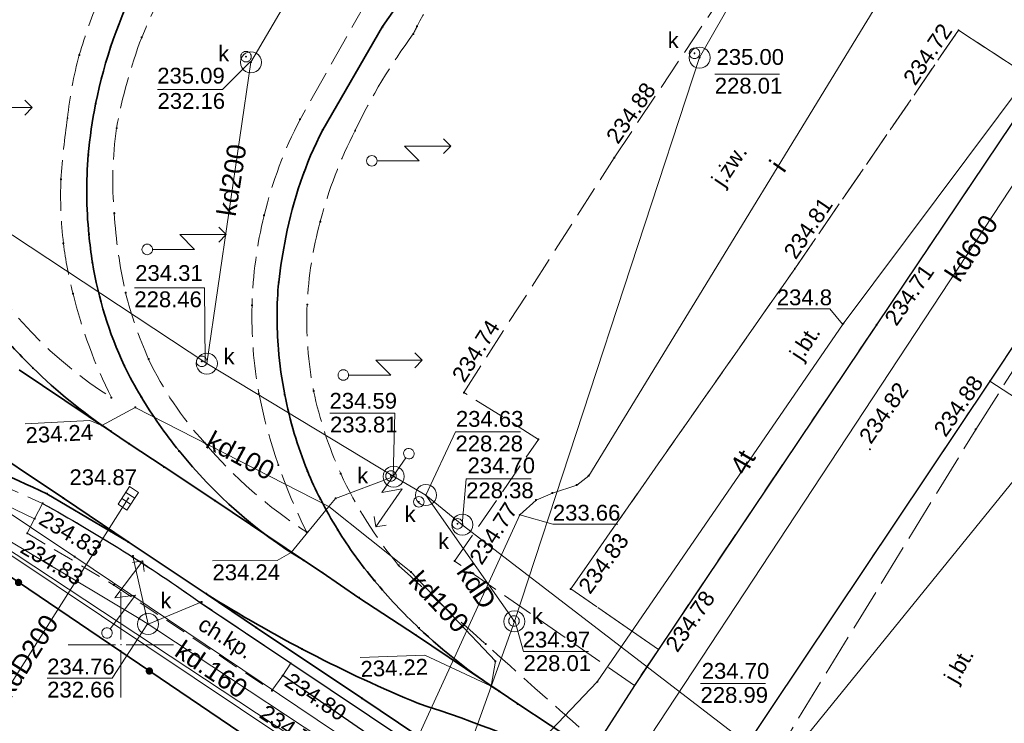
# Model space of a CAD drawing. Header units: metres. Extents: x 6603648 to 6604252, y 5739748 to 5740166.
# Tile 21 of 114: x 6603745 to 6603792, y 5739896 to 5739930. Entities that reach past the tile are written whole.
import ezdxf
from ezdxf.enums import TextEntityAlignment as Align

# ---------------------------------------------------------------- set-up
doc = ezdxf.new("R2010")
doc.units = ezdxf.units.M
doc.header["$PDSIZE"] = 0.75
for name, pattern in [('ARK_LIN', [50, 50, 0]), ('PRZER2-1', [1.5, 1, -0.5]), ('PRZER3-1', [2, 1.5, -0.5]), ('PRZER4-1', [2.5, 2, -0.5])]:
    doc.linetypes.add(name, pattern=pattern)
doc.layers.get('0').update_dxf_attribs({"linetype": 'CONTINUOUS'})
for name, color, linetype, lineweight, true_color in [('GSLKOG', 7, 'CONTINUOUS', 35, 0x0a0909), ('GSLKOU', 7, 'CONTINUOUS', 18, 0x0a0909), ('GSLKRW', 7, 'CONTINUOUS', 25, 0x0a0909), ('GSLTTR', 7, 'CONTINUOUS', 35, 0x0a0909), ('GSPPRB', 7, 'CONTINUOUS', 18, 0x0a0909), ('GSPWPS', 7, 'CONTINUOUS', 13, 0x0a0909), ('GSPWPS_O', 7, 'CONTINUOUS', 13, 0x0a0909), ('GSSKOA', 7, 'CONTINUOUS', 18, 0x0a0909), ('GSSKOA_O', 7, 'CONTINUOUS', 18, 0x0a0909), ('GSSKOD', 7, 'CONTINUOUS', 18, 0x0a0909), ('GSSKOD_O', 7, 'CONTINUOUS', 18, 0x0a0909), ('GSSKPL', 7, 'CONTINUOUS', 18, 0x0a0909), ('GULENN', 1, 'CONTINUOUS', 18, 0xff0000), ('GULESN', 1, 'CONTINUOUS', 18, 0xff0000), ('GULIPR', 7, 'CONTINUOUS', 18, 0x0a0909), ('GULIPR_O', 7, 'CONTINUOUS', 18, 0x0a0909), ('GULKDP', 7, 'CONTINUOUS', 18, 0x803300), ('GULKDP_O', 7, 'CONTINUOUS', 18, 0x803300), ('GULKSP', 7, 'CONTINUOUS', 18, 0x803300), ('GULTPR', 7, 'CONTINUOUS', 18, 0xff9100), ('GULTPR_O', 7, 'CONTINUOUS', 18, 0xff9100), ('GUPISL', 7, 'CONTINUOUS', 18, 0x0a0909), ('GUPKKS', 7, 'CONTINUOUS', 18, 0x0a0909), ('GUPKSD', 7, 'CONTINUOUS', 18, 0x803300), ('GUPKSD_O', 7, 'CONTINUOUS', 18, 0x803300), ('GUPKWZ', 7, 'CONTINUOUS', 18, 0x0a0909), ('GUPKWZ_O', 7, 'CONTINUOUS', 18, 0x0a0909), ('GZLTPR', 7, 'CONTINUOUS', 18, 0xff9100)]:
    doc.layers.add(name, color=color, linetype=linetype, lineweight=lineweight, true_color=true_color)
for name, color, linetype, true_color in [('GUPISH', 7, 'CONTINUOUS', 0x0a0909), ('GUPISH_O', 7, 'CONTINUOUS', 0x0a0909), ('GUPKSH', 7, 'CONTINUOUS', 0x803300), ('GUPKSH_O', 7, 'CONTINUOUS', 0x803300), ('GUPTSH', 7, 'CONTINUOUS', 0xff9100), ('GUPTSH_O', 7, 'CONTINUOUS', 0xff9100), ('GUPZSH', 7, 'CONTINUOUS', 0x0a0909)]:
    doc.layers.add(name, color=color, linetype=linetype, true_color=true_color)
doc.layers.add('PKT_ARK', color=7, linetype='ARK_LIN', lineweight=18)
doc.styles.add('Arial', font='arial.ttf')

# ---------------------------------------------------------------- blocks, each defined once
blk = doc.blocks.new('GSPPRB0')
at = {"color": 0, "lineweight": 18}
blk.add_lwpolyline([(-0.007955, 0.0225), (0.007955, 0.0225), (0.0225, 0.007955), (0.0225, -0.007955), (0.007955, -0.0225), (-0.007955, -0.0225), (-0.0225, -0.007955), (-0.0225, 0.007955)], close=True, dxfattribs=at)
blk = doc.blocks.new('GSPWPS1')
blk.add_hatch(color=0).paths.add_polyline_path([(0, 0.045), (-0.011647, 0.043467), (-0.0225, 0.038971), (-0.03182, 0.03182), (-0.038971, 0.0225), (-0.043467, 0.011647), (-0.045, 0), (-0.043467, -0.011647), (-0.038971, -0.0225), (-0.03182, -0.03182), (-0.0225, -0.038971), (-0.011647, -0.043467), (0, -0.045), (0.011647, -0.043467), (0.0225, -0.038971), (0.03182, -0.03182), (0.038971, -0.0225), (0.043467, -0.011647), (0.045, 0), (0.043467, 0.011647), (0.038971, 0.0225), (0.03182, 0.03182), (0.0225, 0.038971), (0.011647, 0.043467)])
blk = doc.blocks.new('GUPISL1_5')
at = {"color": 0}
for points in [[(3.396745, 1.05234), (3.75, 0.7), (3.396745, 0.34766)], [(0.25, 0), (2.25, 0), (1.55, 0.7), (3.75, 0.7)]]:
    blk.add_lwpolyline(points, dxfattribs=at)
blk.add_lwpolyline([(0.25, 0), (0.241481, -0.064705), (0.216506, -0.125), (0.176777, -0.176777), (0.125, -0.216506), (0.064705, -0.241481), (0, -0.25), (-0.064705, -0.241481), (-0.125, -0.216506), (-0.176777, -0.176777), (-0.216506, -0.125), (-0.241481, -0.064705), (-0.25, 0), (-0.241481, 0.064705), (-0.216506, 0.125), (-0.176777, 0.176777), (-0.125, 0.216506), (-0.064705, 0.241481), (0, 0.25), (0.064705, 0.241481), (0.125, 0.216506), (0.176777, 0.176777), (0.216506, 0.125), (0.241481, 0.064705)], close=True, dxfattribs=at)
blk = doc.blocks.new('GUPKKS1')
at = {"color": 0}
blk.add_lwpolyline([(0.5, -0.25), (-0.5, -0.25), (-0.5, 0.25), (0.5, 0.25)], close=True, dxfattribs=at)
for points in [[(-0.175, -0.25), (-0.175, 0.25)], [(0.175, -0.25), (0.175, 0.25)]]:
    blk.add_lwpolyline(points, dxfattribs=at)
blk = doc.blocks.new('GUPKWZ1_1')
at = {"color": 0}
blk.add_lwpolyline([(0.25, 0), (0.241481, -0.064705), (0.216506, -0.125), (0.176777, -0.176777), (0.125, -0.216506), (0.064705, -0.241481), (0, -0.25), (-0.064705, -0.241481), (-0.125, -0.216506), (-0.176777, -0.176777), (-0.216506, -0.125), (-0.241481, -0.064705), (-0.25, 0), (-0.241481, 0.064705), (-0.216506, 0.125), (-0.176777, 0.176777), (-0.125, 0.216506), (-0.064705, 0.241481), (0, 0.25), (0.064705, 0.241481), (0.125, 0.216506), (0.176777, 0.176777), (0.216506, 0.125), (0.241481, 0.064705)], close=True, dxfattribs=at)
blk = doc.blocks.new('GUPKSD1_1')
at = {"color": 0}
blk.add_lwpolyline([(0.5, 0), (0.482963, -0.12941), (0.433013, -0.25), (0.353553, -0.353553), (0.25, -0.433013), (0.12941, -0.482963), (0, -0.5), (-0.12941, -0.482963), (-0.25, -0.433013), (-0.353553, -0.353553), (-0.433013, -0.25), (-0.482963, -0.12941), (-0.5, 0), (-0.482963, 0.12941), (-0.433013, 0.25), (-0.353553, 0.353553), (-0.25, 0.433013), (-0.12941, 0.482963), (0, 0.5), (0.12941, 0.482963), (0.25, 0.433013), (0.353553, 0.353553), (0.433013, 0.25), (0.482963, 0.12941)], close=True, dxfattribs=at)
blk = doc.blocks.new('GUPISH1')
blk.add_hatch(color=0).paths.add_polyline_path([(0, 0.045), (-0.011647, 0.043467), (-0.0225, 0.038971), (-0.03182, 0.03182), (-0.038971, 0.0225), (-0.043467, 0.011647), (-0.045, 0), (-0.043467, -0.011647), (-0.038971, -0.0225), (-0.03182, -0.03182), (-0.0225, -0.038971), (-0.011647, -0.043467), (0, -0.045), (0.011647, -0.043467), (0.0225, -0.038971), (0.03182, -0.03182), (0.038971, -0.0225), (0.043467, -0.011647), (0.045, 0), (0.043467, 0.011647), (0.038971, 0.0225), (0.03182, 0.03182), (0.0225, 0.038971), (0.011647, 0.043467)])
blk = doc.blocks.new('GUPKSH1')
blk.add_hatch(color=0).paths.add_polyline_path([(0, 0.045), (-0.011647, 0.043467), (-0.0225, 0.038971), (-0.03182, 0.03182), (-0.038971, 0.0225), (-0.043467, 0.011647), (-0.045, 0), (-0.043467, -0.011647), (-0.038971, -0.0225), (-0.03182, -0.03182), (-0.0225, -0.038971), (-0.011647, -0.043467), (0, -0.045), (0.011647, -0.043467), (0.0225, -0.038971), (0.03182, -0.03182), (0.038971, -0.0225), (0.043467, -0.011647), (0.045, 0), (0.043467, 0.011647), (0.038971, 0.0225), (0.03182, 0.03182), (0.0225, 0.038971), (0.011647, 0.043467)])
blk = doc.blocks.new('GUPZSH1')
blk.add_hatch(color=0).paths.add_polyline_path([(0, 0.045), (-0.011647, 0.043467), (-0.0225, 0.038971), (-0.03182, 0.03182), (-0.038971, 0.0225), (-0.043467, 0.011647), (-0.045, 0), (-0.043467, -0.011647), (-0.038971, -0.0225), (-0.03182, -0.03182), (-0.0225, -0.038971), (-0.011647, -0.043467), (0, -0.045), (0.011647, -0.043467), (0.0225, -0.038971), (0.03182, -0.03182), (0.038971, -0.0225), (0.043467, -0.011647), (0.045, 0), (0.043467, 0.011647), (0.038971, 0.0225), (0.03182, 0.03182), (0.0225, 0.038971), (0.011647, 0.043467)])
blk = doc.blocks.new('GUPTSH1')
blk.add_hatch(color=0).paths.add_polyline_path([(0, 0.045), (-0.011647, 0.043467), (-0.0225, 0.038971), (-0.03182, 0.03182), (-0.038971, 0.0225), (-0.043467, 0.011647), (-0.045, 0), (-0.043467, -0.011647), (-0.038971, -0.0225), (-0.03182, -0.03182), (-0.0225, -0.038971), (-0.011647, -0.043467), (0, -0.045), (0.011647, -0.043467), (0.0225, -0.038971), (0.03182, -0.03182), (0.038971, -0.0225), (0.043467, -0.011647), (0.045, 0), (0.043467, 0.011647), (0.038971, 0.0225), (0.03182, 0.03182), (0.0225, 0.038971), (0.011647, 0.043467)])
blk = doc.blocks.new('GSLKOG2')
blk.add_hatch(color=0).paths.add_polyline_path([(0, 0.175), (-0.045293, 0.169037), (-0.0875, 0.151554), (-0.123744, 0.123744), (-0.151554, 0.0875), (-0.169037, 0.045293), (-0.175, 0), (-0.169037, -0.045293), (-0.151554, -0.0875), (-0.123744, -0.123744), (-0.0875, -0.151554), (-0.045293, -0.169037), (0, -0.175), (0.045293, -0.169037), (0.0875, -0.151554), (0.123744, -0.123744), (0.151554, -0.0875), (0.169037, -0.045293), (0.175, 0), (0.169037, 0.045293), (0.151554, 0.0875), (0.123744, 0.123744), (0.0875, 0.151554), (0.045293, 0.169037)])
blk = doc.blocks.new('ASS_SYM', base_point=(826.5, 303.25))
at = {"layer": 'PKT_ARK'}
for p, q in [((826.5, 303.5), (826.5, 305.75)), ((826.25, 303.25), (824, 303.25)), ((826.5, 303), (826.5, 300.75)), ((826.75, 303.25), (829, 303.25))]:
    blk.add_line(p, q, dxfattribs=at)
blk.add_point((826.5, 303.25), dxfattribs=at)
blk.add_point((826.5, 303.25), dxfattribs=at)

msp = doc.modelspace()

# ---------------------------------------------------------------- linework, layer by layer
at = {"layer": 'GSLKOG', "color": 18, "linetype": 'Continuous', "lineweight": 35, "true_color": 0x0a0909}
msp.add_lwpolyline([(6603760.94, 5739892.26), (6603735.55, 5739909.45), (6603725.94, 5739907.87)], dxfattribs=at)
at = {"layer": 'GSLKOU', "color": 18, "linetype": 'PRZER3-1', "lineweight": 18, "true_color": 0x0a0909}
for points in [[(6603755.139, 5739936.332, 0.054213), (6603750.988, 5739928.827)], [(6603766.878, 5739933.006, 0.088556), (6603764.06, 5739929.359)], [(6603748.024, 5739927.997, -0.02836), (6603749.019, 5739930.778)], [(6603763.878, 5739928.995, 0.047297), (6603761.119, 5739924.409)], [(6603764.06, 5739929.359, -0.002682), (6603763.878, 5739928.995)], [(6603749.794, 5739924.522, -0.046545), (6603750.988, 5739928.827)], [(6603747.464, 5739924.996, -0.040458), (6603748.024, 5739927.997)], [(6603747.152, 5739922.099, -0.018832), (6603747.464, 5739924.996)], [(6603758.508, 5739924.937, 0.059809), (6603756.799, 5739920.382)], [(6603749.685, 5739920.479, -0.057928), (6603749.794, 5739924.522)], [(6603761.119, 5739924.409, 0.056149), (6603759.465, 5739920.085)], [(6603747.273, 5739919.051, -0.037616), (6603747.152, 5739922.099)], [(6603750.221, 5739916.719, -0.040801), (6603749.685, 5739920.479)], [(6603756.799, 5739920.382, 0.053592), (6603756.224, 5739916.11)], [(6603759.465, 5739920.085, 0.056654), (6603758.844, 5739916.152)], [(6603742.818, 5739918.751, 0.121587), (6603749.55, 5739911.73)], [(6603747.731, 5739916.659, -0.033192), (6603747.273, 5739919.051)], [(6603749.55, 5739911.73, -0.056174), (6603747.731, 5739916.659)], [(6603751.314, 5739913.561, -0.04492), (6603750.221, 5739916.719)], [(6603756.224, 5739916.11, 0.051103), (6603756.548, 5739911.935)], [(6603758.844, 5739916.152, 0.060909), (6603759.147, 5739912.047)], [(6603753.975, 5739909.593, -0.075907), (6603751.314, 5739913.561)], [(6603756.548, 5739911.935, 0.067526), (6603758.821, 5739905.35)], [(6603759.147, 5739912.047, 0.054659), (6603760.436, 5739908.122)], [(6603758.821, 5739905.35, -0.075108), (6603753.975, 5739909.593)], [(6603760.436, 5739908.122, 0.065397), (6603763.184, 5739903.767)], [(6603772.625, 5739895.324, -0.005819), (6603763.184, 5739903.767)]]:
    msp.add_lwpolyline(points, format="xyb", dxfattribs=at)
msp.add_lwpolyline([(6603761.705, 5739930.612), (6603758.508, 5739924.937)], dxfattribs=at)
at = {"layer": 'GSLKRW', "color": 18, "linetype": 'Continuous', "lineweight": 25, "true_color": 0x0a0909}
for points in [[(6603797.545, 5739963.937), (6603797.597, 5739951.365), (6603797.824, 5739944.519), (6603797.65, 5739941.89, -0.160585), (6603793.59, 5739926.67), (6603785.87, 5739915.19), (6603775.52, 5739899.78), (6603774.38, 5739898.07), (6603772.625, 5739895.324)], [(6603826.013, 5739945.904), (6603814.481, 5739928.909, 0.079546), (6603808.945, 5739930.119, 0.011286), (6603807.295, 5739930.136, 0.067472), (6603805.506, 5739930.07, 0.078435), (6603803.539, 5739929.4, 0.044421), (6603802.56, 5739928.77, 0.081804), (6603800.72, 5739926.69), (6603799.06, 5739924.19), (6603797.72, 5739922.25), (6603792.72, 5739914.73), (6603791.25, 5739912.51), (6603777.88, 5739892.53)], [(6603718.75, 5739939.7, 0.173766), (6603718.23, 5739937.86), (6603719.79, 5739928.93, 0.048284), (6603722.84, 5739921.11), (6603722.94, 5739920.67), (6603724.77, 5739911.4), (6603725.34, 5739910.66), (6603730.11, 5739887.52, 0.604875), (6603737.09, 5739882.41), (6603758.47, 5739886.39), (6603760.73, 5739886.84, 0.095034), (6603764.73, 5739888.29, 0.063081), (6603768.68, 5739890.98), (6603766.78, 5739892.25), (6603757.68, 5739898.54)], [(6603746.28, 5739906.71, -0.027127), (6603753.77, 5739902.01), (6603758.06, 5739899.12), (6603763.66, 5739895.37)]]:
    msp.add_lwpolyline(points, format="xyb", dxfattribs=at)
at = {"layer": 'GSLTTR', "color": 18, "linetype": 'Continuous', "lineweight": 35, "true_color": 0x0a0909}
for points in [[(6603718.42, 5740042.85), (6603711, 5740031.78, 0.197873), (6603707.46, 5740012.99, -0.000264), (6603710.44, 5739997.78), (6603712.7, 5739986.28), (6603715.02, 5739974.46), (6603717.56, 5739961.64), (6603718.76, 5739955.43, -0.02115), (6603719.33, 5739951.98, -0.01537), (6603719.71, 5739948.05), (6603720.01, 5739939.11), (6603720.48, 5739933.6, 0.063458), (6603722.5, 5739925.36, 0.103455), (6603728.15, 5739916.98, 0.087138), (6603735.69, 5739911.88, -0.009366), (6603746.49, 5739907.17), (6603750.35, 5739904.88), (6603754.05, 5739902.42, 0.04307), (6603764.13, 5739897.21, -0.0617), (6603779.54, 5739890.04)], [(6603749.51, 5739910.14, -0.046197), (6603745.82, 5739913.14, -0.026842), (6603743.9, 5739915.24, -0.075296), (6603740.8, 5739919.97, -0.066453), (6603739.33, 5739924.79, -0.051989), (6603739.12, 5739929.17, -0.009541), (6603739.17, 5739929.86, -0.113235), (6603742.57, 5739939.33), (6603744.11, 5739941.73), (6603744.69, 5739942.6), (6603747.38, 5739946.66), (6603750.92, 5739951.92), (6603756.52, 5739960.27), (6603762.25, 5739968.78), (6603769.89, 5739980.14), (6603770.97, 5739981.78)], [(6603758.67, 5739904.01, -0.086393), (6603752.76, 5739909.2, -0.036176), (6603750.96, 5739911.78, -0.024449), (6603750.16, 5739913.25, -0.068711), (6603748.65, 5739918.14, -0.015582), (6603748.48, 5739919.48, -0.045773), (6603748.45, 5739923.25, -0.027228), (6603748.8, 5739925.68, -0.067876), (6603750.88, 5739931.65), (6603753.79, 5739936.54), (6603757.16, 5739941.63), (6603760.04, 5739946), (6603763.38, 5739951.03), (6603769.56, 5739960.23), (6603775.75, 5739969.48), (6603779.11, 5739974.5), (6603779.94, 5739975.76)], [(6603767.96, 5739897.79, -0.046037), (6603764.15, 5739900.79, -0.032329), (6603762.04, 5739903.04, -0.036658), (6603760.29, 5739905.46, -0.020129), (6603759.47, 5739906.92, -0.020807), (6603758.85, 5739908.25, -0.047397), (6603757.78, 5739911.87, -0.028707), (6603757.48, 5739914.03, -0.045966), (6603757.49, 5739917.21, -0.02338), (6603757.83, 5739919.35, -0.071057), (6603759.58, 5739924.44), (6603762.42, 5739929.34), (6603763.02, 5739930.2), (6603769.1, 5739939.25), (6603774.8, 5739947.71), (6603780.64, 5739956.39), (6603785.95, 5739964.27), (6603788.63, 5739968.26), (6603789.4, 5739969.4)], [(6603825.79, 5739858.98), (6603818, 5739864.29), (6603811.42, 5739868.7), (6603802.04, 5739874.99), (6603801.49, 5739875.36), (6603799.15, 5739876.91), (6603792.62, 5739881.29), (6603791.73, 5739881.86), (6603782.92, 5739887.77), (6603782.01, 5739888.36), (6603779.54, 5739890.04), (6603778.54, 5739890.71), (6603773.44, 5739894.15), (6603768.84, 5739897.19), (6603767.96, 5739897.79), (6603763.99, 5739900.47), (6603761.3, 5739902.23), (6603759.56, 5739903.43), (6603758.67, 5739904.01), (6603754.46, 5739906.84), (6603752.05, 5739908.44), (6603750.39, 5739909.54), (6603749.51, 5739910.14), (6603745.17, 5739913.05, -0.023956)], [(6603742.91, 5739909.87), (6603747.27, 5739906.96), (6603750.35, 5739904.88), (6603754.05, 5739902.42), (6603756.43, 5739900.81), (6603761.44, 5739897.46), (6603765.84, 5739894.5), (6603771.17, 5739890.94), (6603776.36, 5739887.46), (6603779.22, 5739885.53), (6603783.43, 5739882.73), (6603787.62, 5739879.93), (6603791.88, 5739877.08), (6603796.09, 5739874.27), (6603800.25, 5739871.48), (6603804.42, 5739868.7), (6603808.62, 5739865.88), (6603813.35, 5739862.72), (6603824.47, 5739855.25, 0.050662), (6603829.91, 5739852.14, 0.049316), (6603835.37, 5739850.3, 0.031553), (6603844.67, 5739849.35), (6603855.71, 5739848.67), (6603871.3, 5739847.64)]]:
    msp.add_lwpolyline(points, format="xyb", dxfattribs=at)
at = {"layer": 'GSSKOA', "color": 18, "linetype": 'PRZER3-1', "lineweight": 18, "true_color": 0x0a0909}
for points in [[(6603775.52, 5739899.78), (6603774.38, 5739898.07), (6603765.84, 5739903.97), (6603769.82, 5739909.75), (6603766.28, 5739911.97), (6603773.42, 5739923.12), (6603782.44, 5739936.66), (6603786.46, 5739933.9), (6603789.91, 5739935.85), (6603792.55, 5739937.08), (6603787.8, 5739955.1), (6603791.99, 5739961.32), (6603795.31, 5739946.46), (6603797.65, 5739941.89, -0.160585), (6603793.59, 5739926.67), (6603789.76, 5739929.17), (6603781.99, 5739917.85), (6603771.35, 5739902.65)], [(6603791.25, 5739912.51), (6603801.67, 5739905.73), (6603788.64, 5739886.01, -0.039656), (6603783.16, 5739888.99), (6603777.88, 5739892.53)]]:
    msp.add_lwpolyline(points, format="xyb", close=True, dxfattribs=at)
msp.add_lwpolyline([(6603775.52, 5739899.78), (6603771.35, 5739902.65), (6603781.99, 5739917.85), (6603789.76, 5739929.17), (6603793.59, 5739926.67), (6603785.87, 5739915.19)], close=True, dxfattribs=at)
at = {"layer": 'GSSKOD', "color": 18, "linetype": 'PRZER2-1', "lineweight": 18, "true_color": 0x0a0909}
msp.add_lwpolyline([(6603746.28, 5739906.71), (6603745.9, 5739905.98), (6603745.55, 5739905.29), (6603749.67, 5739902.83), (6603757.17, 5739897.82), (6603757.68, 5739898.54), (6603758.06, 5739899.12), (6603753.77, 5739902.01, 0.027127)], format="xyb", close=True, dxfattribs=at)
at = {"layer": 'GSSKPL', "color": 18, "linetype": 'PRZER3-1', "lineweight": 18, "true_color": 0x0a0909}
msp.add_lwpolyline([(6603732.62, 5739915.31, 0.9519), (6603732.49, 5739914.18), (6603731.97, 5739913.33), (6603735.49, 5739911.42), (6603740.11, 5739909.47), (6603746.28, 5739906.71), (6603745.9, 5739905.98), (6603742.67, 5739907.54), (6603739.83, 5739908.69, -0.050084), (6603731, 5739912.96, -0.104226), (6603723.26, 5739920.86), (6603724.03, 5739921.29), (6603722.04, 5739925.17, -0.064022), (6603719.98, 5739933.55), (6603719.51, 5739939.08), (6603721.29, 5739939.16), (6603724.78, 5739937.08, 0.17998), (6603726.18, 5739923.25, 0.138135), (6603733.18, 5739915.03)], format="xyb", close=True, dxfattribs=at)
at = {"layer": 'GULENN', "color": 1, "linetype": 'Continuous', "lineweight": 18, "true_color": 0xff0000}
msp.add_lwpolyline([(6603780.383, 5739893.009), (6603792.624, 5739908.097)], dxfattribs=at)
at = {"layer": 'GULESN', "color": 1, "linetype": 'Continuous', "lineweight": 18, "true_color": 0xff0000}
for points in [[(6603742.51, 5739905.75), (6603764.42, 5739891.1), (6603765.37, 5739891.03), (6603775.54, 5739885.63), (6603777.45, 5739884.34), (6603778.46, 5739888.37), (6603778.505, 5739888.358)], [(6603742.59, 5739905.88), (6603764.53, 5739891.4), (6603765.52, 5739891.22), (6603775.6, 5739885.72), (6603777.19, 5739884.72), (6603778.46, 5739888.37), (6603778.505, 5739888.358)]]:
    msp.add_lwpolyline(points, dxfattribs=at)
at = {"layer": 'GULIPR', "color": 18, "linetype": 'Continuous', "lineweight": 18, "true_color": 0x0a0909}
msp.add_lwpolyline([(6603788.62, 5739934.87), (6603772.21, 5739908.02), (6603771.64, 5739907.58), (6603770.48, 5739907.2), (6603769.71, 5739906.87), (6603768.93, 5739906.16), (6603761.41, 5739889.72), (6603761.16, 5739888.8), (6603761.19, 5739887.47), (6603765.51, 5739851.59)], dxfattribs=at)
at = {"layer": 'GULKDP', "color": 36, "linetype": 'Continuous', "lineweight": 18, "true_color": 0x803300}
for points in [[(6603764.477, 5739907.103), (6603762.949, 5739907.983), (6603754.079, 5739913.346), (6603717.161, 5739937.74), (6603730.219, 5739957.456), (6603752.8, 5739993.086), (6603781.546, 5740035.03), (6603814.503, 5740080.605)], [(6603765.109, 5739880.121), (6603772.693, 5739891.955), (6603808.053, 5739945.704)], [(6603757.807, 5739930.454), (6603756.172, 5739927.649), (6603754.079, 5739913.346)], [(6603749.087, 5739910.405), (6603750.68, 5739911.267), (6603759.867, 5739906.561)], [(6603764.434, 5739889.248), (6603764.24, 5739889.71), (6603762.82, 5739893.04), (6603762.62, 5739893.5), (6603762.2, 5739893.78), (6603751.71, 5739900.7), (6603751.29, 5739900.98), (6603750.86, 5739901.24), (6603734.63, 5739910.94)], [(6603759.867, 5739906.561), (6603760.189, 5739906.947), (6603762.949, 5739907.983)], [(6603764.477, 5739907.103), (6603768.678, 5739901.106)], [(6603990.419, 5739850.718), (6603970.741, 5739851.771), (6603969.771, 5739851.904), (6603946.905, 5739853.447), (6603945.872, 5739853.066), (6603933.785, 5739854.314), (6603912.107, 5739855.46), (6603897.847, 5739856.128), (6603898.732, 5739857.042), (6603897.847, 5739856.128), (6603875, 5739857.198), (6603834.465, 5739859.186), (6603804.951, 5739878.959), (6603779.971, 5739895.121), (6603766.206, 5739905.698), (6603764.477, 5739907.103)], [(6603743.024, 5739895.39), (6603750.35, 5739906.949)], [(6603758.08, 5739904.384), (6603759.867, 5739906.561)], [(6603767.57, 5739898.033), (6603767.776, 5739899.218), (6603763.77, 5739903.458), (6603759.867, 5739906.561)], [(6603751.29, 5739900.98), (6603751.18, 5739901.47), (6603750.57, 5739904.21)], [(6603751.29, 5739900.98), (6603751.75, 5739901.17), (6603753.84, 5739902.03)]]:
    msp.add_lwpolyline(points, dxfattribs=at)
at = {"layer": 'GULKSP', "color": 36, "linetype": 'Continuous', "lineweight": 18, "true_color": 0x803300}
for points in [[(6603768.678, 5739901.106), (6603777.469, 5739927.869), (6603794.163, 5739956.998)], [(6603742.558, 5739822.097), (6603752.492, 5739855.65), (6603764.434, 5739889.248), (6603768.678, 5739901.106)]]:
    msp.add_lwpolyline(points, dxfattribs=at)
at = {"layer": 'GULTPR', "color": 30, "linetype": 'Continuous', "lineweight": 18, "true_color": 0xff9100}
msp.add_lwpolyline([(6603691.998, 5740034.25), (6603690.62, 5740008.45), (6603694.1, 5739991.87), (6603695.95, 5739988.32), (6603695.91, 5739981.85), (6603702.28, 5739951.25), (6603704.11, 5739941.11), (6603708.156, 5739919.311), (6603708.46, 5739919.26), (6603717.09, 5739918.78), (6603727.08, 5739918.04), (6603747.81, 5739904.18), (6603766.37, 5739891.69), (6603772.61, 5739898.24), (6603784.29, 5739915.24), (6603793.11, 5739927.04), (6603801.178, 5739921.438)], dxfattribs=at)
at = {"layer": 'GUPISH_O', "color": 18, "linetype": 'Continuous', "lineweight": 13, "true_color": 0x0a0909, "flags": 128}
msp.add_lwpolyline([(6603768.93, 5739906.16), (6603770.504, 5739905.721), (6603773.584, 5739905.721)], dxfattribs=at)
at = {"layer": 'GUPKSH_O', "color": 36, "linetype": 'Continuous', "lineweight": 13, "true_color": 0x803300, "flags": 128}
for points in [[(6603756.146, 5739927.69), (6603754.821, 5739926.362), (6603751.741, 5739926.362)], [(6603778.19, 5739927.085), (6603781.27, 5739927.085)], [(6603753.998, 5739913.418), (6603753.972, 5739916.946), (6603750.639, 5739916.946)], [(6603762.924, 5739907.998), (6603763.005, 5739910.998), (6603759.925, 5739910.998)], [(6603749.087, 5739910.405), (6603748.524, 5739910.64), (6603745.448, 5739910.484)], [(6603764.477, 5739907.103), (6603765.881, 5739910.102), (6603768.961, 5739910.102)], [(6603766.198, 5739905.689), (6603766.389, 5739907.876), (6603769.469, 5739907.876)], [(6603758.08, 5739904.384), (6603757.425, 5739903.991), (6603754.345, 5739903.983)], [(6603751.26, 5739900.991), (6603749.582, 5739898.418), (6603746.502, 5739898.418)], [(6603768.693, 5739901.144), (6603769.114, 5739899.674), (6603772.194, 5739899.674)], [(6603767.57, 5739898.033), (6603764.433, 5739899.505), (6603761.355, 5739899.392)], [(6603777.513, 5739898.162), (6603780.593, 5739898.162)]]:
    msp.add_lwpolyline(points, dxfattribs=at)
at = {"layer": 'GUPTSH_O', "color": 30, "linetype": 'Continuous', "lineweight": 13, "true_color": 0xff9100, "flags": 128}
msp.add_lwpolyline([(6603784.258, 5739915.215), (6603783.654, 5739915.943), (6603781.134, 5739915.943)], dxfattribs=at)
at = {"layer": 'GZLTPR', "color": 30, "linetype": 'PRZER4-1', "lineweight": 18, "true_color": 0xff9100}
msp.add_lwpolyline([(6603799.34, 5739862.92), (6603798.36, 5739865.41), (6603796.25, 5739870.35), (6603772.8, 5739884.91), (6603780.86, 5739894.39), (6603790.58, 5739910.22), (6603798.08, 5739922.06), (6603800.905, 5739922.975)], dxfattribs=at)

# ---------------------------------------------------------------- block references
at = {"layer": 'GSLKOG', "color": 18, "linetype": 'Continuous', "lineweight": 35, "true_color": 0x0a0909, "rotation": 145.9004987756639}
for p in [(6603745.14, 5739902.957), (6603745.14, 5739902.957), (6603751.35, 5739898.753), (6603751.35, 5739898.753)]:
    msp.add_blockref('GSLKOG2', p, dxfattribs=at)
at = {"layer": 'GSPPRB', "color": 18, "linetype": 'Continuous', "lineweight": 18, "true_color": 0x0a0909, "rotation": 90}
for p in [(6603762.42, 5739929.34), (6603763.878, 5739928.995), (6603764.06, 5739929.359), (6603789.76, 5739929.17), (6603750.988, 5739928.827), (6603749.52, 5739928.39), (6603748.024, 5739927.997), (6603748.8, 5739925.68), (6603747.464, 5739924.996), (6603758.508, 5739924.937), (6603749.794, 5739924.522), (6603759.58, 5739924.44), (6603761.119, 5739924.409), (6603748.45, 5739923.25), (6603773.42, 5739923.12), (6603758.69, 5739922.42), (6603747.152, 5739922.099), (6603749.685, 5739920.479), (6603756.799, 5739920.382), (6603759.465, 5739920.085), (6603748.48, 5739919.48), (6603757.83, 5739919.35), (6603747.273, 5739919.051), (6603748.65, 5739918.14), (6603781.99, 5739917.85), (6603757.49, 5739917.21), (6603747.731, 5739916.659), (6603750.221, 5739916.719), (6603756.224, 5739916.11), (6603758.844, 5739916.152), (6603785.87, 5739915.19), (6603757.48, 5739914.03), (6603751.314, 5739913.561), (6603745.82, 5739913.14), (6603750.16, 5739913.25), (6603791.25, 5739912.51), (6603749.55, 5739911.73), (6603750.96, 5739911.78), (6603756.548, 5739911.935), (6603757.78, 5739911.87), (6603759.147, 5739912.047), (6603766.28, 5739911.97), (6603750.68, 5739911.267), (6603749.51, 5739910.14), (6603790.58, 5739910.22), (6603750.39, 5739909.54), (6603753.975, 5739909.593), (6603769.82, 5739909.75), (6603752.76, 5739909.2), (6603752.05, 5739908.44), (6603757.477, 5739908.523), (6603758.85, 5739908.25), (6603760.436, 5739908.122), (6603772.21, 5739908.02), (6603771.64, 5739907.58), (6603746.49, 5739907.17), (6603770.48, 5739907.2), (6603746.28, 5739906.71), (6603747.27, 5739906.96), (6603754.46, 5739906.84), (6603759.47, 5739906.92), (6603760.189, 5739906.947), (6603769.71, 5739906.87), (6603745.9, 5739905.98), (6603745.55, 5739905.29), (6603758.821, 5739905.35), (6603760.29, 5739905.46), (6603750.35, 5739904.88), (6603750.57, 5739904.21), (6603747.81, 5739904.18), (6603750.55, 5739904.17), (6603758.67, 5739904.01), (6603763.184, 5739903.767), (6603765.84, 5739903.97), (6603759.56, 5739903.43), (6603763.77, 5739903.458), (6603749.67, 5739902.83), (6603762.04, 5739903.04), (6603754.05, 5739902.42), (6603771.35, 5739902.65), (6603753.77, 5739902.01), (6603753.84, 5739902.03), (6603761.3, 5739902.23), (6603751.18, 5739901.47), (6603750.86, 5739901.24), (6603751.75, 5739901.17), (6603751.71, 5739900.7), (6603756.43, 5739900.81), (6603763.99, 5739900.47), (6603764.15, 5739900.79), (6603767.31, 5739900.029), (6603758.59, 5739899.8), (6603775.52, 5739899.78), (6603758.06, 5739899.12), (6603767.776, 5739899.218), (6603757.68, 5739898.54), (6603772.61, 5739898.24), (6603757.17, 5739897.82), (6603767.96, 5739897.79), (6603774.38, 5739898.07), (6603761.44, 5739897.46), (6603764.13, 5739897.21), (6603768.84, 5739897.19)]:
    msp.add_blockref('GSPPRB0', p, dxfattribs=at)
at = {"layer": 'GSPWPS', "color": 18, "linetype": 'Continuous', "lineweight": 13, "true_color": 0x0a0909, "rotation": 90}
for p in [(6603789.76, 5739929.17), (6603773.42, 5739923.12), (6603781.99, 5739917.85), (6603785.87, 5739915.19), (6603791.25, 5739912.51), (6603766.28, 5739911.97), (6603785.556, 5739909.278), (6603746.28, 5739906.71), (6603745.55, 5739905.29), (6603765.84, 5739903.97), (6603771.35, 5739902.65), (6603775.52, 5739899.78), (6603758.06, 5739899.12), (6603757.17, 5739897.82)]:
    msp.add_blockref('GSPWPS1', p, dxfattribs=at)
at = {"layer": 'GUPISH', "color": 18, "linetype": 'Continuous', "lineweight": 5, "true_color": 0x0a0909, "rotation": 90}
msp.add_blockref('GUPISH1', (6603768.93, 5739906.16), dxfattribs=at)
at = {"layer": 'GUPISL', "color": 18, "linetype": 'Continuous', "lineweight": 18, "true_color": 0x0a0909}
for p, rotation in [((6603742.04, 5739924.796), 359.9999974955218), ((6603761.913, 5739922.968), 359.9999974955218), ((6603751.251, 5739918.766), 359.9999974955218), ((6603760.557, 5739912.802), 359.9999974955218), ((6603763.67, 5739909.07), 235.1543779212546), ((6603749.34, 5739900.56), 52.96366122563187)]:
    msp.add_blockref('GUPISL1_5', p, dxfattribs=dict(at, rotation=rotation))
at = {"layer": 'GUPKKS', "color": 18, "linetype": 'Continuous', "lineweight": 18, "true_color": 0x0a0909, "rotation": 236.7789930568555}
msp.add_blockref('GUPKKS1', (6603750.35, 5739906.949), dxfattribs=at)
at = {"layer": 'GUPKSD', "color": 36, "linetype": 'Continuous', "lineweight": 18, "true_color": 0x803300, "rotation": 90}
for p in [(6603756.172, 5739927.649), (6603777.469, 5739927.869), (6603754.079, 5739913.346), (6603762.949, 5739907.983), (6603764.477, 5739907.103), (6603766.206, 5739905.698), (6603751.29, 5739900.98), (6603768.678, 5739901.106)]:
    msp.add_blockref('GUPKSD1_1', p, dxfattribs=at)
at = {"layer": 'GUPKSH', "color": 36, "linetype": 'Continuous', "lineweight": 5, "true_color": 0x803300, "rotation": 90}
for p in [(6603777.229, 5739928.073), (6603755.938, 5739927.916), (6603756.172, 5739927.649), (6603777.469, 5739927.869), (6603753.837, 5739913.451), (6603754.079, 5739913.346), (6603749.087, 5739910.405), (6603762.818, 5739908.01), (6603762.949, 5739907.983), (6603764.477, 5739907.103), (6603750.35, 5739906.949), (6603760.189, 5739906.947), (6603764.143, 5739906.786), (6603765.975, 5739905.743), (6603766.206, 5739905.698), (6603750.57, 5739904.21), (6603758.08, 5739904.384), (6603753.84, 5739902.03), (6603751.18, 5739901.47), (6603750.86, 5739901.24), (6603751.29, 5739900.98), (6603751.75, 5739901.17), (6603768.658, 5739901.126), (6603768.678, 5739901.106), (6603751.71, 5739900.7), (6603767.57, 5739898.033)]:
    msp.add_blockref('GUPKSH1', p, dxfattribs=at)
at = {"layer": 'GUPKWZ', "color": 18, "linetype": 'Continuous', "lineweight": 18, "true_color": 0x0a0909, "rotation": 90}
for p in [(6603755.938, 5739927.916), (6603777.229, 5739928.073), (6603753.837, 5739913.451), (6603762.818, 5739908.01), (6603764.143, 5739906.786), (6603765.975, 5739905.743), (6603768.658, 5739901.126)]:
    msp.add_blockref('GUPKWZ1_1', p, dxfattribs=at)
at = {"layer": 'GUPTSH', "color": 30, "linetype": 'Continuous', "lineweight": 5, "true_color": 0xff9100, "rotation": 90}
for p in [(6603784.29, 5739915.24), (6603747.81, 5739904.18), (6603772.61, 5739898.24)]:
    msp.add_blockref('GUPTSH1', p, dxfattribs=at)
at = {"layer": 'GUPZSH', "color": 18, "linetype": 'Continuous', "lineweight": 5, "true_color": 0x0a0909, "rotation": 90}
for p in [(6603772.21, 5739908.02), (6603770.48, 5739907.2)]:
    msp.add_blockref('GUPZSH1', p, dxfattribs=at)
at = {"layer": 'PKT_ARK', "linetype": 'Continuous'}
msp.add_blockref('ASS_SYM', (6603750, 5739900), dxfattribs=at)

# ---------------------------------------------------------------- texts
at = {"layer": 'GSPWPS_O', "color": 18, "linetype": 'Continuous', "lineweight": 0, "true_color": 0x0a0909, "style": 'Arial'}
for s, rotation, p in [('234.72', 55.8635, (6603787.703, 5739926.495)), ('234.88', 55.0814, (6603773.594, 5739923.718)), ('234.81', 55.8714, (6603782.032, 5739918.244)), ('234.71', 55.1361, (6603786.812, 5739915.08)), ('234.74', 57.5115, (6603766.299, 5739912.396)), ('234.88', 55.218, (6603789.145, 5739909.809)), ('234.82', 55.2517, (6603785.601, 5739909.48)), ('234.77', 57.0362, (6603767.126, 5739903.74)), ('234.83', 329.1208, (6603746.04, 5739905.77)), ('234.83', 53.8988, (6603772.268, 5739902.356)), ('234.83', 329.333, (6603745.16, 5739904.414)), ('234.78', 55.1591, (6603776.414, 5739899.59)), ('234.80', 326.765, (6603757.706, 5739898.095)), ('234.78', 326.1407, (6603756.517, 5739896.581))]:
    msp.add_text(s, height=0.75, rotation=rotation, dxfattribs=at).set_placement(p)
at = {"layer": 'GSSKOA_O', "color": 18, "linetype": 'Continuous', "lineweight": 0, "true_color": 0x0a0909, "style": 'Arial'}
for s, rotation, p in [('j.żw.', 56.1305, (6603779.189, 5739922.546)), ('j.bt.', 56.8602, (6603782.784, 5739914.134)), ('j.bt.', 60.1404, (6603790.1, 5739898.83))]:
    msp.add_text(s, height=0.75, rotation=rotation, dxfattribs=at).set_placement(p, align=Align.CENTER)
at = {"layer": 'GSSKOD_O', "color": 18, "linetype": 'Continuous', "lineweight": 0, "true_color": 0x0a0909, "style": 'Arial'}
msp.add_text('ch.kp.', height=0.75, rotation=327.941, dxfattribs=at).set_placement((6603754.78, 5739900.033), align=Align.CENTER)
at = {"layer": 'GULIPR_O', "color": 18, "linetype": 'Continuous', "lineweight": 0, "true_color": 0x0a0909, "style": 'Arial'}
msp.add_text('i', height=0.9, rotation=55.0821, dxfattribs=at).set_placement((6603781.547, 5739922.466), align=Align.CENTER)
at = {"layer": 'GULKDP_O', "color": 36, "linetype": 'Continuous', "lineweight": 0, "true_color": 0x803300, "style": 'Arial'}
for s, rotation, p in [('kd200', 81.135, (6603755.703, 5739921.987)), ('kd600', 56.6602, (6603790.749, 5739918.582)), ('kd100', 331.7218, (6603755.463, 5739908.587)), ('kdD', 303.8637, (6603766.517, 5739902.53)), ('kd100', 313.3711, (6603764.767, 5739901.734)), ('kdD200', 57.63, (6603745.924, 5739899.22)), ('kd.160', 325.9623, (6603754.048, 5739898.458))]:
    msp.add_text(s, height=0.9, rotation=rotation, dxfattribs=at).set_placement(p, align=Align.CENTER)
at = {"layer": 'GULTPR_O', "color": 30, "linetype": 'Continuous', "lineweight": 0, "true_color": 0xff9100, "style": 'Arial'}
msp.add_text('4t', height=0.9, rotation=59.9171, dxfattribs=at).set_placement((6603779.899, 5739908.446), align=Align.CENTER)
at = {"layer": 'GUPISH_O', "color": 18, "linetype": 'Continuous', "lineweight": 0, "true_color": 0x0a0909, "style": 'Arial'}
msp.add_text('233.66', height=0.75, rotation=360, dxfattribs=at).set_placement((6603770.504, 5739905.893))
at = {"layer": 'GUPKSD_O', "color": 36, "linetype": 'Continuous', "lineweight": 0, "true_color": 0x803300, "style": 'Arial'}
msp.add_text('k', height=0.75, rotation=360, dxfattribs=at).set_placement((6603752.399, 5739901.722), align=Align.RIGHT)
at = {"layer": 'GUPKSH_O', "color": 36, "linetype": 'Continuous', "lineweight": 0, "true_color": 0x803300, "style": 'Arial'}
for s, rotation, p in [('235.00', 360, (6603778.272, 5739927.527)), ('235.09', 360, (6603751.726, 5739926.64)), ('228.01', 360, (6603778.19, 5739926.162)), ('232.16', 360, (6603751.741, 5739925.439)), ('234.31', 360, (6603750.68, 5739917.271)), ('228.46', 360, (6603750.639, 5739916.024)), ('234.59', 360, (6603759.903, 5739911.205)), ('233.81', 360, (6603759.925, 5739910.076)), ('234.63', 360, (6603765.903, 5739910.347)), ('234.24', 2.9121, (6603745.495, 5739909.562)), ('228.28', 360, (6603765.881, 5739909.179)), ('234.70', 360, (6603766.454, 5739908.138)), ('234.87', 360, (6603747.558, 5739907.575)), ('228.38', 360, (6603766.389, 5739906.954)), ('234.24', 0.1525, (6603754.348, 5739903.06)), ('234.97', 360, (6603769.073, 5739899.869)), ('234.76', 360, (6603746.502, 5739898.59)), ('234.22', 2.1139, (6603761.389, 5739898.47)), ('228.01', 360, (6603769.114, 5739898.752)), ('234.70', 360, (6603777.571, 5739898.384)), ('232.66', 360, (6603746.502, 5739897.495)), ('228.99', 360, (6603777.513, 5739897.24))]:
    msp.add_text(s, height=0.75, rotation=rotation, dxfattribs=at).set_placement(p)
at = {"layer": 'GUPKWZ_O', "color": 18, "linetype": 'Continuous', "lineweight": 0, "true_color": 0x0a0909, "style": 'Arial'}
for p in [(6603776.479, 5739928.323), (6603755.142, 5739927.693), (6603755.395, 5739913.314), (6603761.739, 5739907.657), (6603763.988, 5739905.833), (6603765.58, 5739904.543), (6603770.035, 5739900.98)]:
    msp.add_text('k', height=0.75, rotation=360, dxfattribs=at).set_placement(p, align=Align.RIGHT)
at = {"layer": 'GUPTSH_O', "color": 30, "linetype": 'Continuous', "lineweight": 0, "true_color": 0xff9100, "style": 'Arial'}
msp.add_text('234.8', height=0.75, rotation=360, dxfattribs=at).set_placement((6603781.134, 5739916.116))

doc.saveas('drawing.dxf')
